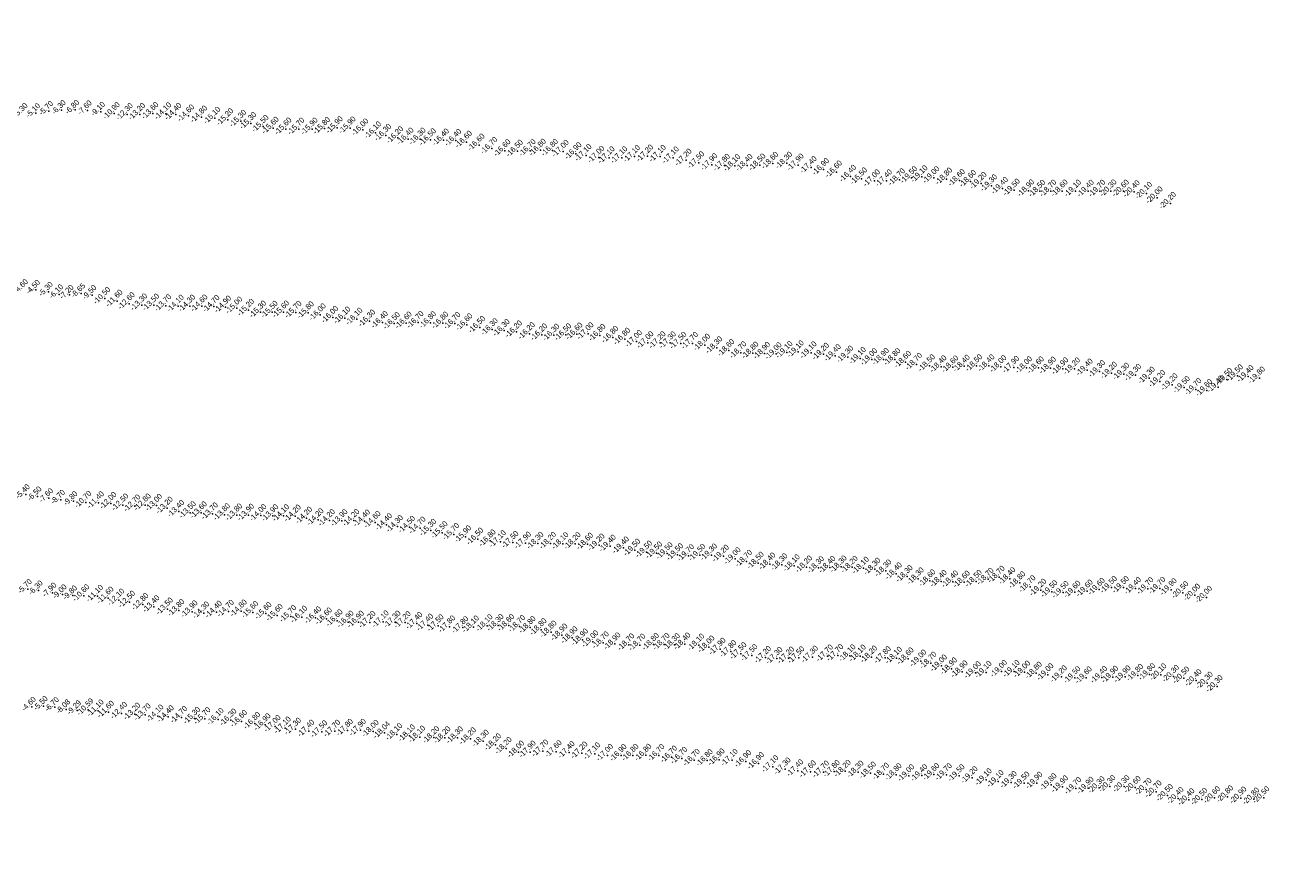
# Model space of a CAD drawing. Header units: feet. Extents: x 923032 to 950902, y 470215 to 606658.
# Tile 31 of 66: x 946257 to 949248, y 546733 to 548706. Entities that reach past the tile are written whole.
import ezdxf
from ezdxf.enums import TextEntityAlignment as Align

# ---------------------------------------------------------------- set-up
doc = ezdxf.new("R2010")
doc.units = ezdxf.units.FT
doc.header["$MEASUREMENT"] = 0
doc.header["$XCLIPFRAME"] = 0
doc.header["$PDSIZE"] = 100
doc.layers.add('ELEV8', color=7, linetype='Continuous')
doc.layers.add('POINTS8', color=7, linetype='Continuous')
doc.layers.add('MrSID', color=251, linetype='Continuous', transparency=0.2)
doc.styles.add('MM-STANDARD', font='txt', dxfattribs={"height": 1})
picture_1 = doc.add_image_def('image3.sid', size_in_pixel=(6317, 6971))

msp = doc.modelspace()

# ---------------------------------------------------------------- linework, layer by layer
at = {"layer": 'POINTS8', "color": 250, "linetype": 'Continuous', "lineweight": 0, "transparency": 33554687}
for p in [(946282.4, 548498.2, -5.1), (946313.2, 548503.4, -5.7), (946343.2, 548505.6, -6.3), (946375, 548506.1, -6.8), (946404.6, 548504.8, -7.6), (946435.9, 548501.4, -9.1), (946467.5, 548497.4, -10.9), (946498.3, 548495.1, -12.3), (946527.7, 548495.4, -13.2), (946558.8, 548497.7, -13.6), (946589.2, 548496.8, -14.1), (946613.3, 548495.4, -14.4), (946643.4, 548491.8, -14.6), (946674.1, 548489.3, -14.8), (946705.2, 548486.3, -15.1), (946735.7, 548482.8, -15.2), (946766.4, 548479.2, -15.3), (946790.4, 548473.9, -15.3), (946819.2, 548467.1, -15.5), (946843.1, 548462.7, -15.6), (946873.4, 548460.8, -15.6), (946903.9, 548460.6, -15.7), (946935.3, 548460.7, -15.9), (946964.5, 548462, -15.8), (946994.6, 548463.9, -15.9), (947025, 548463.3, -15.9), (947055.2, 548458.7, -16), (947085.2, 548451.8, -16.1), (947109.2, 548446, -16.3), (947137.5, 548440.3, -16.2), (947162.1, 548437.1, -16.4), (947190.6, 548437, -16.3), (947214.8, 548435.4, -16.5), (947245.6, 548434.9, -16.4), (947274.9, 548434, -16.4), (947299.9, 548429.7, -16.6), (947329.8, 548422.8, -16.6), (947359.9, 548415.1, -16.7), (947391.1, 548409.5, -16.6), (947420.3, 548408.4, -16.5), (947450.6, 548409.7, -16.7), (947474.7, 548410.8, -16.8), (947503.3, 548410.3, -16.8), (947528.7, 548408.2, -17), (947558.9, 548402.6, -16.9), (947582.7, 548398.2, -17.1), (947613, 548394, -17), (947637.3, 548392.7, -17.1), (947667.3, 548392.9, -17.1), (947697.3, 548395.7, -17.1), (947728.3, 548397.1, -17.2), (947758.2, 548396.2, -17.1), (947789, 548392.5, -17.1), (947819.1, 548387.2, -17.2), (947848.9, 548381, -17.5), (947879.9, 548376.5, -17.9), (947909.8, 548375, -17.8), (947934.1, 548374.2, -18.1), (947963.3, 548374.8, -18.4), (947993.8, 548375.8, -18.5), (948024, 548379.8, -18.6), (948056.9, 548380.1, -18.3), (948084.1, 548375.8, -17.9), (948114.9, 548369.7, -17.4), (948144, 548365.1, -16.9), (948174.5, 548359.3, -16.6), (948208.1, 548349.1, -16.4), (948233.8, 548342.9, -16.5), (948264.3, 548338.3, -17), (948293.1, 548338.2, -17.4), (948323.4, 548340.7, -18.7), (948352.2, 548345.9, -19.5), (948376.7, 548347.9, -19.1), (948404.9, 548345.9, -19), (948435, 548342.6, -18.8), (948465.1, 548339.1, -18.6), (948491.6, 548336.9, -18.6), (948516.3, 548332.3, -19.2), (948541.2, 548326.6, -19.3), (948567, 548320.3, -19.4), (948594.9, 548316.4, -19.5), (948628.8, 548314.5, -18.9), (948655.1, 548313.7, -18.5), (948681.4, 548314, -18.7), (948708.1, 548314.3, -18.6), (948739.6, 548314, -19.1), (948769.8, 548313.7, -19.4), (948797, 548313.8, -19.7), (948823.5, 548314.4, -20.3), (948852.7, 548314.2, -20.6), (948878.4, 548312.8, -20.4), (948907.4, 548308.8, -20.1), (948932.6, 548298, -20), (948964, 548285.1, -20.2), (946282.3, 548080.4, -4.5), (946312.4, 548075.7, -5.3), (946337.1, 548069.8, -6.1), (946361.7, 548068.8, -7.2), (946389.2, 548072.3, -8.7), (946415.6, 548068.1, -9.5), (946445, 548060.2, -10.5), (946474.1, 548053.7, -11.6), (946502.9, 548047.8, -12.6), (946532.5, 548044.8, -13.3), (946560.8, 548044.5, -13.5), (946589.2, 548043.1, -13.7), (946618.8, 548041.8, -14.1), (946645.8, 548042.2, -14.3), (946674.9, 548042.4, -14.6), (946703.2, 548041.3, -14.7), (946730.7, 548039.8, -14.9), (946757.2, 548037.5, -15), (946785.1, 548032.3, -15.2), (946813.4, 548028, -15.3), (946840.8, 548027.6, -15.5), (946867.8, 548028.3, -15.6), (946897.1, 548027.4, -15.7), (946926.2, 548026.3, -15.8), (946954.5, 548021.4, -16), (946983.8, 548015.6, -16), (947012.7, 548013.8, -16.1), (947041.2, 548011.1, -16.1), (947071.2, 548006.9, -16.3), (947101.2, 548003.3, -16.4), (947185.6, 548003.3, -16.7), (947129.5, 548000.9, -16.5), (947157.7, 548002.2, -16.6), (947214.9, 548002.9, -16.8), (947244.2, 548001.9, -16.8), (947272.6, 548001.1, -16.7), (947301.1, 547997.8, -16.6), (947331.3, 547991.9, -16.5), (947361, 547986.6, -16.3), (947389.2, 547984.4, -16.3), (947418.2, 547981.1, -16.2), (947448.7, 547976.9, -16.2), (947477.9, 547974, -16.2), (947534.7, 547974.2, -16.5), (947561.3, 547976.1, -16.6), (947587.6, 547976.6, -17), (947506.7, 547973.3, -16.3), (947615.6, 547972.9, -16.8), (947645.8, 547968.4, -16.8), (947674, 547963.9, -16.8), (947701.9, 547958.6, -17), (947729.1, 547955.5, -17), (947757.7, 547955.4, -17.2), (947781.9, 547955.1, -17.3), (947806.9, 547954.2, -17.5), (947834.3, 547953.9, -17.7), (947863.1, 547949.8, -18), (947891.7, 547943.5, -18.3), (947920.3, 547937, -18.6), (947948.5, 547931.8, -18.7), (947977.2, 547931, -18.8), (948004.6, 547930.4, -18.9), (948032, 547929.5, -19), (948057.6, 547932.3, -19.1), (948084.3, 547934, -19.1), (948114.6, 547931.6, -19.1), (948143.8, 547928.3, -19.2), (948171.9, 547925, -19.4), (948201.3, 547921.6, -19.3), (948231, 547918.3, -19.1), (948257.9, 547915.6, -19), (948285.5, 547916, -18.9), (948312.8, 547915.6, -18.8), (948337.8, 547909.3, -18.6), (948363.8, 547904.4, -18.7), (948394.3, 547900.9, -18.5), (948421.8, 547898.5, -18.4), (948449.6, 547898.2, -18.6), (948476.6, 547900.1, -18.4), (948505.9, 547901.1, -18.5), (948535.1, 547900.7, -18.4), (948563.3, 547898.9, -18), (948593.5, 547897.4, -17.9), (948623.8, 547896.4, -18), (948651.8, 547896, -18.6), (948680.4, 547895.4, -18.9), (948709.6, 547893.8, -18.9), (948737.4, 547893.6, -19.2), (948767.4, 547891, -19.4), (948796.6, 547887.3, -19.3), (948824.9, 547883.5, -19.2), (948854, 547881.1, -19.3), (948881.8, 547878.6, -19.3), (948914, 547871.8, -19.3), (948938.9, 547863.9, -19.2), (948968.1, 547856.1, -19.2), (949097.4, 547868.9, -19.5), (949122.4, 547877.2, -19.5), (949147.7, 547875.5, -19.4), (949174.3, 547872.1, -19.8), (948996.8, 547849.6, -19.5), (949024.2, 547844.8, -19.7), (949050.1, 547842.4, -19.6), (949076.6, 547850.8, -19.4), (946258.2, 547597.1, -5.4), (946285.9, 547591.9, -6.5), (946313.2, 547587.9, -7.6), (946341.3, 547584, -8.7), (946370.9, 547580.7, -9.8), (946400.3, 547578.2, -10.7), (946430.1, 547577, -11.4), (946459.6, 547575.6, -12), (946487.9, 547571.8, -12.5), (946516.3, 547569.5, -12.7), (946540.9, 547571.9, -12.8), (946567.5, 547571, -13), (946592.8, 547564.4, -13.2), (946619.9, 547556.6, -13.4), (946647.3, 547553.8, -13.5), (946673.3, 547553.4, -13.6), (946699.5, 547550.8, -13.7), (946728, 547548.8, -13.8), (946757, 547548.3, -13.8), (946785, 547547.9, -13.9), (946814.2, 547546.9, -14), (946842.1, 547546.5, -13.9), (946867.9, 547546.4, -14.1), (946895.5, 547545.7, -14.2), (946922.3, 547540.7, -14.2), (946949.2, 547537, -14.2), (946976, 547535, -14.2), (947005.8, 547534.9, -13.9), (947033.9, 547535.2, -14.2), (947059, 547533.9, -14.4), (947084.1, 547530.6, -14.6), (947111.1, 547525.4, -14.4), (947136.8, 547520.9, -14.3), (947165.5, 547519.2, -14.5), (947190.4, 547517.2, -14.7), (947215.5, 547512, -15.3), (947242.4, 547506.3, -15.5), (947269.8, 547502.1, -15.7), (947298.1, 547496.6, -15.9), (947326.8, 547491.1, -16.5), (947356, 547486.9, -16.8), (947380.2, 547485, -17.1), (947409.9, 547483.3, -17.5), (947439.6, 547481.8, -17.9), (947469, 547481.2, -18.3), (947498.7, 547481.1, -18.2), (947528, 547480.5, -18.1), (947556.9, 547480.5, -18.2), (947586.2, 547479.2, -18.6), (947613.4, 547477.1, -19.2), (947639.9, 547474.5, -19.4), (947671.1, 547470.3, -19.4), (947698, 547465, -19.5), (947725.7, 547460.6, -19.5), (947749.6, 547458.4, -19.5), (947774.5, 547456.9, -19.5), (947799.2, 547454.2, -19.5), (947824.8, 547452.1, -19.7), (947851.8, 547453, -19.5), (947879.3, 547453.7, -19.3), (947907.3, 547450.8, -19.2), (947935.1, 547444.8, -19), (947961.9, 547438.7, -18.7), (947989.7, 547434.1, -18.5), (948017.3, 547432.2, -18.4), (948045.7, 547430.4, -18.3), (948074.8, 547428, -18.1), (948104.1, 547425.3, -18.2), (948132, 547423.7, -18.3), (948159.1, 547424.2, -18.4), (948185.7, 547425.4, -18.3), (948211.8, 547424.6, -18.2), (948238.2, 547422.4, -18.1), (948265.4, 547420, -18.3), (948291.5, 547415.9, -18.3), (948316.1, 547408.9, -18.4), (948341.6, 547402.6, -18.3), (948367.9, 547397.1, -18.3), (948395.5, 547392.5, -18.6), (948422.3, 547391.1, -18.4), (948449.3, 547389.9, -18.4), (948476.8, 547389.6, -18.6), (948505, 547391.4, -18.5), (948532.8, 547396.2, -18.7), (948559.1, 547401, -18.7), (948584.4, 547397.7, -18.4), (948608, 547387.9, -18.8), (948632.1, 547378.4, -18.7), (948824.4, 547376.8, -19.5), (948852.8, 547376.6, -19.5), (946263, 547372.9, -5.7), (946288.7, 547369.5, -6.3), (946321.2, 547364.5, -7.9), (946345.3, 547360.4, -9), (946369.8, 547357.9, -9.8), (946395.6, 547357.2, -10.6), (946427.9, 547356, -11.1), (946452.8, 547351.8, -11.6), (946478.2, 547347.1, -12.1), (948657.6, 547370.3, -19.2), (948683.9, 547367, -19.5), (948710.4, 547365.2, -19.5), (948738.3, 547365.8, -19.6), (948767.4, 547368.4, -19.6), (948795.8, 547372.5, -19.6), (948881.5, 547374.2, -19.4), (948910.7, 547374, -19.7), (948938.9, 547374.9, -19.7), (948965.9, 547371.7, -19.9), (948993.3, 547364.4, -20.5), (949021.3, 547358.7, -20), (949049.2, 547353.5, -20), (946503.7, 547342.1, -12.5), (946535.2, 547336.7, -12.8), (946561.3, 547331.2, -13.4), (946593, 547325.9, -13.5), (946620.3, 547322.2, -13.8), (946651.3, 547319.2, -13.9), (946679.1, 547316.5, -14.3), (946708.9, 547318.3, -14.4), (946737.2, 547320.5, -14.7), (946767.8, 547321.2, -14.8), (946794.9, 547317.9, -15.6), (946826.2, 547315.1, -15.6), (946852.8, 547311, -15.6), (946884.7, 547308.1, -15.7), (946910.6, 547306.5, -16.1), (946943.6, 547304.9, -16.4), (946968.9, 547302.4, -16.6), (946994.3, 547298.1, -16.6), (947020.4, 547295, -16.9), (947044.7, 547294.8, -16.9), (947072, 547294.4, -17.2), (947103.3, 547295.4, -17.1), (947131.2, 547295, -17.3), (947155.3, 547293.8, -17.2), (947182.8, 547291.8, -17.4), (947208.5, 547287.8, -17.4), (947233.2, 547286.1, -17.5), (947348.8, 547286.3, -18.1), (947374.8, 547286.9, -18.3), (947399.9, 547286.8, -18.6), (947260.3, 547283.5, -17.8), (947291.5, 547281.9, -17.8), (947316.4, 547283.4, -18.1), (947425.7, 547284.5, -18.7), (947450.4, 547282, -18.8), (947476.3, 547277, -18.8), (947500, 547271.4, -18.8), (947525.8, 547264.4, -18.9), (947549.8, 547257.8, -18.9), (947574.3, 547252.8, -18.9), (947598.9, 547248.4, -19), (947623.5, 547245.8, -18.7), (947651, 547243.3, -18.9), (947683.7, 547241.1, -18.7), (947709.8, 547240.6, -18.7), (947741.9, 547242.1, -18.8), (947767.1, 547242.1, -18.7), (947791.5, 547241.5, -18.3), (947816.4, 547243, -18.4), (947849.1, 547240.7, -18.1), (947873.3, 547236, -18), (947899.5, 547230.8, -17.9), (947925, 547225.3, -17.8), (947948.9, 547220.2, -17.5), (947974.8, 547215.8, -17.5), (948007, 547211.4, -17.2), (948034, 547209, -17.3), (948061.6, 547209.9, -17.2), (948085.7, 547210.5, -17.5), (948117.8, 547212.2, -17.3), (948153.1, 547214.8, -17.7), (948177.7, 547215.8, -17.7), (948206.5, 547215.1, -18.1), (948230.9, 547214.7, -18.1), (948257.6, 547212.3, -18.2), (948290.1, 547210.8, -17.8), (948316.4, 547209.5, -18.1), (948344, 547207.9, -18.6), (948374.1, 547202.8, -19), (948397.9, 547197.8, -18.7), (948422.7, 547191.3, -19), (948446.6, 547184.3, -18.9), (948471.7, 547177.2, -18.9), (948502.9, 547175.3, -19), (948528.1, 547176, -19.1), (948564.6, 547178.4, -19), (948594.6, 547178.1, -19.1), (948619.4, 547176.8, -19), (948647, 547174.3, -18.8), (948674.6, 547170.6, -19), (948886.7, 547168.9, -19.8), (948914.9, 547170.8, -19.8), (948941.5, 547170.2, -20.1), (948971.2, 547166.6, -20.3), (948706.2, 547165.6, -19.2), (948738.1, 547163.6, -19.5), (948765.1, 547163, -19.6), (948801.7, 547164, -19.4), (948827.6, 547164.6, -19.9), (948856.9, 547165.4, -19.9), (948995.9, 547162.8, -20.5), (949024.6, 547156.6, -20.4), (949051, 547150.6, -20.3), (949074.5, 547142.6, -20.3), (946272.4, 547094.6, -4.6), (946300.5, 547096.3, -5.5), (946327, 547093.8, -6.7), (946353.5, 547088.5, -8.1), (946379.5, 547086.4, -9.3), (946405.5, 547087.6, -10.6), (946429.5, 547084.9, -11.1), (946453.8, 547081.9, -11.6), (946485, 547079.3, -12.4), (946516.2, 547077.2, -13.2), (946540.7, 547075.5, -13.7), (946570.8, 547073, -14.1), (946595.3, 547071.1, -14.4), (946626.7, 547069.5, -14.7), (946657.5, 547067.4, -15.3), (946681.8, 547066.5, -15.7), (946713, 547064.9, -16.1), (946743.4, 547063.3, -16.3), (946768.3, 547060.1, -16.6), (946799.6, 547055.3, -16.8), (946824.1, 547052.1, -16.9), (946847.8, 547048.2, -17), (946871.8, 547044.5, -17.1), (946896.1, 547041.8, -17.3), (946927.5, 547037, -17.4), (946958, 547035.6, -17.5), (946988.7, 547036.9, -17.7), (947018.7, 547039.1, -17.8), (947049.3, 547039.2, -17.9), (947079.5, 547036.7, -18), (947106.1, 547033, -18), (947135.1, 547028.9, -18.1), (947165.5, 547025.9, -18.1), (947189.5, 547023.1, -18.1), (947222.8, 547021.8, -18.2), (947249.2, 547021.4, -18.2), (947278.7, 547021.3, -18.3), (947309.4, 547019, -18.2), (947339.9, 547013.4, -18.3), (947368.8, 547004.8, -18.2), (947393.9, 546996.2, -18.2), (947423.2, 546987.7, -18), (947450.7, 546987.7, -17.9), (947480.7, 546990, -17.7), (947512.1, 546988.6, -17.6), (947542.8, 546986.4, -17.4), (947573.1, 546985.4, -17.2), (947603.1, 546983.3, -17.1), (947633.4, 546979.8, -17), (947665.4, 546979.4, -16.9), (947693.6, 546980, -16.8), (947724.1, 546980.1, -16.8), (947754.9, 546979.4, -16.7), (947784.8, 546975.8, -16.7), (947808.8, 546972.9, -16.7), (947838.5, 546968.2, -16.7), (947869.2, 546967.5, -16.8), (947897.3, 546969.1, -16.9), (947928.2, 546968.2, -17.1), (947960, 546965.3, -16.9), (947990.3, 546960.6, -16.9), (948024.2, 546953, -17.1), (948053.3, 546947.7, -17.3), (948083.2, 546943.4, -17.4), (948113.1, 546940.9, -17.6), (948144, 546940.4, -17.7), (948169.4, 546941.7, -17.8), (948195.4, 546942.2, -18.2), (948225.6, 546940.4, -18.3), (948254.8, 546938.1, -18.5), (948285.9, 546935.3, -18.7), (948315.6, 546934.2, -18.8), (948345.5, 546931.6, -19), (948376.5, 546932, -19.4), (948404.8, 546934.4, -19.6), (948434.3, 546934.2, -19.7), (948464.4, 546931.6, -19.5), (948495.2, 546927.1, -19.2), (948528.6, 546922.2, -19.1), (948556.8, 546917.9, -19.1), (948587.7, 546915.9, -19.3), (948617.9, 546914.4, -19.5), (948648.3, 546914.1, -19.9), (948681.8, 546910.3, -19.8), (948708.8, 546905.4, -19.9), (948740.2, 546901.6, -19.7), (948769.6, 546902.1, -19.9), (948795.5, 546903.4, -20.3), (948821, 546906.1, -20.3), (948854.3, 546906, -20.3), (948880.8, 546904.2, -20.6), (948906.6, 546899.2, -20.7), (948930.1, 546893.4, -20.7), (948956.9, 546885, -20.5), (948982.1, 546878.1, -20.4), (949007.8, 546874.9, -20.4), (949038.4, 546875.9, -20.5), (949068.4, 546879.8, -20.6), (949099.2, 546881.8, -20.8), (949130.7, 546879, -20.9), (949160.8, 546876.7, -20.8), (949184.7, 546879.7, -20.5)]:
    msp.add_point(p, dxfattribs=at)

# ---------------------------------------------------------------- texts
at = {"layer": 'ELEV8', "color": 18, "true_color": 0x000000, "transparency": 33554687, "style": 'MM-STANDARD'}
for s, p in [('-5.30', (946252.9, 548498.6, -5.3)), ('-5.10', (946282.4, 548498.2, -5.1)), ('-5.70', (946313.2, 548503.4, -5.7)), ('-6.30', (946343.2, 548505.6, -6.3)), ('-6.80', (946375, 548506.1, -6.8)), ('-7.60', (946404.6, 548504.8, -7.6)), ('-9.10', (946435.9, 548501.4, -9.1)), ('-10.90', (946467.5, 548497.4, -10.9)), ('-12.30', (946498.3, 548495.1, -12.3)), ('-13.20', (946527.7, 548495.4, -13.2)), ('-13.60', (946558.8, 548497.7, -13.6)), ('-14.10', (946589.2, 548496.8, -14.1)), ('-14.40', (946613.3, 548495.4, -14.4)), ('-14.60', (946643.4, 548491.8, -14.6)), ('-14.80', (946674.1, 548489.3, -14.8)), ('-15.10', (946705.2, 548486.3, -15.1)), ('-15.20', (946735.7, 548482.8, -15.2)), ('-15.30', (946766.4, 548479.2, -15.3)), ('-15.30', (946790.4, 548473.9, -15.3)), ('-15.50', (946819.2, 548467.1, -15.5)), ('-15.60', (946843.1, 548462.7, -15.6)), ('-15.60', (946873.4, 548460.8, -15.6)), ('-15.70', (946903.9, 548460.6, -15.7)), ('-15.90', (946935.3, 548460.7, -15.9)), ('-15.80', (946964.5, 548462, -15.8)), ('-15.90', (946994.6, 548463.9, -15.9)), ('-15.90', (947025, 548463.3, -15.9)), ('-16.00', (947055.2, 548458.7, -16)), ('-16.10', (947085.2, 548451.8, -16.1)), ('-16.30', (947109.2, 548446, -16.3)), ('-16.20', (947137.5, 548440.3, -16.2)), ('-16.40', (947162.1, 548437.1, -16.4)), ('-16.30', (947190.6, 548437, -16.3)), ('-16.50', (947214.8, 548435.4, -16.5)), ('-16.40', (947245.6, 548434.9, -16.4)), ('-16.40', (947274.9, 548434, -16.4)), ('-16.60', (947299.9, 548429.7, -16.6)), ('-16.60', (947329.8, 548422.8, -16.6)), ('-16.70', (947359.9, 548415.1, -16.7)), ('-16.60', (947391.1, 548409.5, -16.6)), ('-16.50', (947420.3, 548408.4, -16.5)), ('-16.70', (947450.6, 548409.7, -16.7)), ('-16.80', (947474.7, 548410.8, -16.8)), ('-16.80', (947503.3, 548410.3, -16.8)), ('-17.00', (947528.7, 548408.2, -17)), ('-16.90', (947558.9, 548402.6, -16.9)), ('-17.10', (947582.7, 548398.2, -17.1)), ('-17.00', (947613, 548394, -17)), ('-17.10', (947697.3, 548395.7, -17.1)), ('-17.20', (947728.3, 548397.1, -17.2)), ('-17.10', (947758.2, 548396.2, -17.1)), ('-17.10', (947637.3, 548392.7, -17.1)), ('-17.10', (947667.3, 548392.9, -17.1)), ('-17.10', (947789, 548392.5, -17.1)), ('-17.20', (947819.1, 548387.2, -17.2)), ('-17.50', (947848.9, 548381, -17.5)), ('-17.90', (947879.9, 548376.5, -17.9)), ('-17.80', (947909.8, 548375, -17.8)), ('-18.10', (947934.1, 548374.2, -18.1)), ('-18.40', (947963.3, 548374.8, -18.4)), ('-18.50', (947993.8, 548375.8, -18.5)), ('-18.60', (948024, 548379.8, -18.6)), ('-18.30', (948056.9, 548380.1, -18.3)), ('-17.90', (948084.1, 548375.8, -17.9)), ('-17.40', (948114.9, 548369.7, -17.4)), ('-16.90', (948144, 548365.1, -16.9)), ('-16.60', (948174.5, 548359.3, -16.6)), ('-16.40', (948208.1, 548349.1, -16.4)), ('-16.50', (948233.8, 548342.9, -16.5)), ('-17.00', (948264.3, 548338.3, -17)), ('-17.40', (948293.1, 548338.2, -17.4)), ('-18.70', (948323.4, 548340.7, -18.7)), ('-19.50', (948352.2, 548345.9, -19.5)), ('-19.10', (948376.7, 548347.9, -19.1)), ('-19.00', (948404.9, 548345.9, -19)), ('-18.80', (948435, 548342.6, -18.8)), ('-18.60', (948465.1, 548339.1, -18.6)), ('-18.60', (948491.6, 548336.9, -18.6)), ('-19.20', (948516.3, 548332.3, -19.2)), ('-19.30', (948541.2, 548326.6, -19.3)), ('-19.40', (948567, 548320.3, -19.4)), ('-19.50', (948594.9, 548316.4, -19.5)), ('-18.90', (948628.8, 548314.5, -18.9)), ('-18.50', (948655.1, 548313.7, -18.5)), ('-18.70', (948681.4, 548314, -18.7)), ('-18.60', (948708.1, 548314.3, -18.6)), ('-19.10', (948739.6, 548314, -19.1)), ('-19.40', (948769.8, 548313.7, -19.4)), ('-19.70', (948797, 548313.8, -19.7)), ('-20.30', (948823.5, 548314.4, -20.3)), ('-20.60', (948852.7, 548314.2, -20.6)), ('-20.40', (948878.4, 548312.8, -20.4)), ('-20.10', (948907.4, 548308.8, -20.1)), ('-20.00', (948932.6, 548298, -20)), ('-20.20', (948964, 548285.1, -20.2)), ('-4.60', (946253.8, 548082.1, -4.6)), ('-4.50', (946282.3, 548080.4, -4.5)), ('-5.30', (946312.4, 548075.7, -5.3)), ('-6.10', (946337.1, 548069.8, -6.1)), ('-7.20', (946361.7, 548068.8, -7.2)), ('-8.65', (946389.2, 548072.3, -8.7)), ('-9.50', (946415.6, 548068.1, -9.5)), ('-10.50', (946445, 548060.2, -10.5)), ('-11.60', (946474.1, 548053.7, -11.6)), ('-12.60', (946502.9, 548047.8, -12.6)), ('-13.30', (946532.5, 548044.8, -13.3)), ('-13.50', (946560.8, 548044.5, -13.5)), ('-13.70', (946589.2, 548043.1, -13.7)), ('-14.10', (946618.8, 548041.8, -14.1)), ('-14.30', (946645.8, 548042.2, -14.3)), ('-14.60', (946674.9, 548042.4, -14.6)), ('-14.70', (946703.2, 548041.3, -14.7)), ('-14.90', (946730.7, 548039.8, -14.9)), ('-15.00', (946757.2, 548037.5, -15)), ('-15.20', (946785.1, 548032.3, -15.2)), ('-15.30', (946813.4, 548028, -15.3)), ('-15.50', (946840.8, 548027.6, -15.5)), ('-15.60', (946867.8, 548028.3, -15.6)), ('-15.70', (946897.1, 548027.4, -15.7)), ('-15.80', (946926.2, 548026.3, -15.8)), ('-16.00', (946954.5, 548021.4, -16)), ('-16.00', (946983.8, 548015.6, -16)), ('-16.10', (947012.7, 548013.8, -16.1)), ('-16.10', (947041.2, 548011.1, -16.1)), ('-16.30', (947071.2, 548006.9, -16.3)), ('-16.40', (947101.2, 548003.3, -16.4)), ('-16.50', (947129.5, 548000.9, -16.5)), ('-16.60', (947157.7, 548002.2, -16.6)), ('-16.70', (947185.6, 548003.3, -16.7)), ('-16.80', (947214.9, 548002.9, -16.8)), ('-16.80', (947244.2, 548001.9, -16.8)), ('-16.70', (947272.6, 548001.1, -16.7)), ('-16.60', (947301.1, 547997.8, -16.6)), ('-16.50', (947331.3, 547991.9, -16.5)), ('-16.30', (947361, 547986.6, -16.3)), ('-16.30', (947389.2, 547984.4, -16.3)), ('-16.20', (947418.2, 547981.1, -16.2)), ('-16.20', (947448.7, 547976.9, -16.2)), ('-16.60', (947561.3, 547976.1, -16.6)), ('-17.00', (947587.6, 547976.6, -17)), ('-16.20', (947477.9, 547974, -16.2)), ('-16.30', (947506.7, 547973.3, -16.3)), ('-16.50', (947534.7, 547974.2, -16.5)), ('-16.80', (947615.6, 547972.9, -16.8)), ('-16.80', (947645.8, 547968.4, -16.8)), ('-16.80', (947674, 547963.9, -16.8)), ('-17.00', (947701.9, 547958.6, -17)), ('-17.00', (947729.1, 547955.5, -17)), ('-17.20', (947757.7, 547955.4, -17.2)), ('-17.30', (947781.9, 547955.1, -17.3)), ('-17.50', (947806.9, 547954.2, -17.5)), ('-17.70', (947834.3, 547953.9, -17.7)), ('-18.00', (947863.1, 547949.8, -18)), ('-18.30', (947891.7, 547943.5, -18.3)), ('-18.60', (947920.3, 547937, -18.6)), ('-18.70', (947948.5, 547931.8, -18.7)), ('-18.80', (947977.2, 547931, -18.8)), ('-18.90', (948004.6, 547930.4, -18.9)), ('-19.00', (948032, 547929.5, -19)), ('-19.10', (948057.6, 547932.3, -19.1)), ('-19.10', (948084.3, 547934, -19.1)), ('-19.10', (948114.6, 547931.6, -19.1)), ('-19.20', (948143.8, 547928.3, -19.2)), ('-19.40', (948171.9, 547925, -19.4)), ('-19.30', (948201.3, 547921.6, -19.3)), ('-19.10', (948231, 547918.3, -19.1)), ('-19.00', (948257.9, 547915.6, -19)), ('-18.90', (948285.5, 547916, -18.9)), ('-18.80', (948312.8, 547915.6, -18.8)), ('-18.60', (948337.8, 547909.3, -18.6)), ('-18.70', (948363.8, 547904.4, -18.7)), ('-18.50', (948394.3, 547900.9, -18.5)), ('-18.40', (948421.8, 547898.5, -18.4)), ('-18.60', (948449.6, 547898.2, -18.6)), ('-18.40', (948476.6, 547900.1, -18.4)), ('-18.50', (948505.9, 547901.1, -18.5)), ('-18.40', (948535.1, 547900.7, -18.4)), ('-18.00', (948563.3, 547898.9, -18)), ('-17.90', (948593.5, 547897.4, -17.9)), ('-18.00', (948623.8, 547896.4, -18)), ('-18.60', (948651.8, 547896, -18.6)), ('-18.90', (948680.4, 547895.4, -18.9)), ('-18.90', (948709.6, 547893.8, -18.9)), ('-19.20', (948737.4, 547893.6, -19.2)), ('-19.40', (948767.4, 547891, -19.4)), ('-19.30', (948796.6, 547887.3, -19.3)), ('-19.20', (948824.9, 547883.5, -19.2)), ('-19.30', (948854, 547881.1, -19.3)), ('-19.30', (948881.8, 547878.6, -19.3)), ('-19.30', (948914, 547871.8, -19.3)), ('-19.20', (948938.9, 547863.9, -19.2)), ('-19.20', (948968.1, 547856.1, -19.2)), ('-19.50', (949097.4, 547868.9, -19.5)), ('-19.50', (949122.4, 547877.2, -19.5)), ('-19.40', (949147.7, 547875.5, -19.4)), ('-19.80', (949174.3, 547872.1, -19.8)), ('-19.50', (948996.8, 547849.6, -19.5)), ('-19.70', (949024.2, 547844.8, -19.7)), ('-19.60', (949050.1, 547842.4, -19.6)), ('-19.40', (949076.6, 547850.8, -19.4)), ('-5.40', (946258.2, 547597.1, -5.4)), ('-6.50', (946285.9, 547591.9, -6.5)), ('-7.60', (946313.2, 547587.9, -7.6)), ('-8.70', (946341.3, 547584, -8.7)), ('-9.80', (946370.9, 547580.7, -9.8)), ('-10.70', (946400.3, 547578.2, -10.7)), ('-11.40', (946430.1, 547577, -11.4)), ('-12.00', (946459.6, 547575.6, -12)), ('-12.50', (946487.9, 547571.8, -12.5)), ('-12.70', (946516.3, 547569.5, -12.7)), ('-12.80', (946540.9, 547571.9, -12.8)), ('-13.00', (946567.5, 547571, -13)), ('-13.20', (946592.8, 547564.4, -13.2)), ('-13.40', (946619.9, 547556.6, -13.4)), ('-13.50', (946647.3, 547553.8, -13.5)), ('-13.60', (946673.3, 547553.4, -13.6)), ('-13.70', (946699.5, 547550.8, -13.7)), ('-13.80', (946728, 547548.8, -13.8)), ('-13.80', (946757, 547548.3, -13.8)), ('-13.90', (946785, 547547.9, -13.9)), ('-14.00', (946814.2, 547546.9, -14)), ('-13.90', (946842.1, 547546.5, -13.9)), ('-14.10', (946867.9, 547546.4, -14.1)), ('-14.20', (946895.5, 547545.7, -14.2)), ('-14.20', (946922.3, 547540.7, -14.2)), ('-14.20', (946949.2, 547537, -14.2)), ('-14.20', (946976, 547535, -14.2)), ('-13.90', (947005.8, 547534.9, -13.9)), ('-14.20', (947033.9, 547535.2, -14.2)), ('-14.40', (947059, 547533.9, -14.4)), ('-14.60', (947084.1, 547530.6, -14.6)), ('-14.40', (947111.1, 547525.4, -14.4)), ('-14.30', (947136.8, 547520.9, -14.3)), ('-14.50', (947165.5, 547519.2, -14.5)), ('-14.70', (947190.4, 547517.2, -14.7)), ('-15.30', (947215.5, 547512, -15.3)), ('-15.50', (947242.4, 547506.3, -15.5)), ('-15.70', (947269.8, 547502.1, -15.7)), ('-15.90', (947298.1, 547496.6, -15.9)), ('-16.50', (947326.8, 547491.1, -16.5)), ('-16.80', (947356, 547486.9, -16.8)), ('-17.10', (947380.2, 547485, -17.1)), ('-17.50', (947409.9, 547483.3, -17.5)), ('-17.90', (947439.6, 547481.8, -17.9)), ('-18.30', (947469, 547481.2, -18.3)), ('-18.20', (947498.7, 547481.1, -18.2)), ('-18.10', (947528, 547480.5, -18.1)), ('-18.20', (947556.9, 547480.5, -18.2)), ('-18.60', (947586.2, 547479.2, -18.6)), ('-19.20', (947613.4, 547477.1, -19.2)), ('-19.40', (947639.9, 547474.5, -19.4)), ('-19.40', (947671.1, 547470.3, -19.4)), ('-19.50', (947698, 547465, -19.5)), ('-19.50', (947725.7, 547460.6, -19.5)), ('-19.50', (947749.6, 547458.4, -19.5)), ('-19.50', (947774.5, 547456.9, -19.5)), ('-19.50', (947799.2, 547454.2, -19.5)), ('-19.70', (947824.8, 547452.1, -19.7)), ('-19.50', (947851.8, 547453, -19.5)), ('-19.30', (947879.3, 547453.7, -19.3)), ('-19.20', (947907.3, 547450.8, -19.2)), ('-19.00', (947935.1, 547444.8, -19)), ('-18.70', (947961.9, 547438.7, -18.7)), ('-18.50', (947989.7, 547434.1, -18.5)), ('-18.40', (948017.3, 547432.2, -18.4)), ('-18.30', (948045.7, 547430.4, -18.3)), ('-18.10', (948074.8, 547428, -18.1)), ('-18.20', (948104.1, 547425.3, -18.2)), ('-18.30', (948132, 547423.7, -18.3)), ('-18.40', (948159.1, 547424.2, -18.4)), ('-18.30', (948185.7, 547425.4, -18.3)), ('-18.20', (948211.8, 547424.6, -18.2)), ('-18.10', (948238.2, 547422.4, -18.1)), ('-18.30', (948265.4, 547420, -18.3)), ('-18.30', (948291.5, 547415.9, -18.3)), ('-18.40', (948316.1, 547408.9, -18.4)), ('-18.30', (948341.6, 547402.6, -18.3)), ('-18.30', (948367.9, 547397.1, -18.3)), ('-18.60', (948395.5, 547392.5, -18.6)), ('-18.40', (948422.3, 547391.1, -18.4)), ('-18.40', (948449.3, 547389.9, -18.4)), ('-18.60', (948476.8, 547389.6, -18.6)), ('-18.50', (948505, 547391.4, -18.5)), ('-18.70', (948532.8, 547396.2, -18.7)), ('-18.70', (948559.1, 547401, -18.7)), ('-18.40', (948584.4, 547397.7, -18.4)), ('-18.80', (948608, 547387.9, -18.8)), ('-18.70', (948632.1, 547378.4, -18.7)), ('-19.50', (948824.4, 547376.8, -19.5)), ('-5.70', (946263, 547372.9, -5.7)), ('-6.30', (946288.7, 547369.5, -6.3)), ('-7.90', (946321.2, 547364.5, -7.9)), ('-9.00', (946345.3, 547360.4, -9)), ('-9.80', (946369.8, 547357.9, -9.8)), ('-10.60', (946395.6, 547357.2, -10.6)), ('-11.10', (946427.9, 547356, -11.1)), ('-11.60', (946452.8, 547351.8, -11.6)), ('-12.10', (946478.2, 547347.1, -12.1)), ('-19.20', (948657.6, 547370.3, -19.2)), ('-19.50', (948683.9, 547367, -19.5)), ('-19.50', (948710.4, 547365.2, -19.5)), ('-19.60', (948738.3, 547365.8, -19.6)), ('-19.60', (948767.4, 547368.4, -19.6)), ('-19.60', (948795.8, 547372.5, -19.6)), ('-19.50', (948852.8, 547376.6, -19.5)), ('-19.40', (948881.5, 547374.2, -19.4)), ('-19.70', (948910.7, 547374, -19.7)), ('-19.70', (948938.9, 547374.9, -19.7)), ('-19.90', (948965.9, 547371.7, -19.9)), ('-20.50', (948993.3, 547364.4, -20.5)), ('-20.00', (949021.3, 547358.7, -20)), ('-20.00', (949049.2, 547353.5, -20)), ('-12.50', (946503.7, 547342.1, -12.5)), ('-12.80', (946535.2, 547336.7, -12.8)), ('-13.40', (946561.3, 547331.2, -13.4)), ('-13.50', (946593, 547325.9, -13.5)), ('-13.80', (946620.3, 547322.2, -13.8)), ('-13.90', (946651.3, 547319.2, -13.9)), ('-14.40', (946708.9, 547318.3, -14.4)), ('-14.70', (946737.2, 547320.5, -14.7)), ('-14.80', (946767.8, 547321.2, -14.8)), ('-15.60', (946794.9, 547317.9, -15.6)), ('-14.30', (946679.1, 547316.5, -14.3)), ('-15.60', (946826.2, 547315.1, -15.6)), ('-15.60', (946852.8, 547311, -15.6)), ('-15.70', (946884.7, 547308.1, -15.7)), ('-16.10', (946910.6, 547306.5, -16.1)), ('-16.40', (946943.6, 547304.9, -16.4)), ('-16.60', (946968.9, 547302.4, -16.6)), ('-16.60', (946994.3, 547298.1, -16.6)), ('-16.90', (947020.4, 547295, -16.9)), ('-16.90', (947044.7, 547294.8, -16.9)), ('-17.20', (947072, 547294.4, -17.2)), ('-17.10', (947103.3, 547295.4, -17.1)), ('-17.30', (947131.2, 547295, -17.3)), ('-17.20', (947155.3, 547293.8, -17.2)), ('-17.40', (947182.8, 547291.8, -17.4)), ('-17.40', (947208.5, 547287.8, -17.4)), ('-17.50', (947233.2, 547286.1, -17.5)), ('-17.80', (947260.3, 547283.5, -17.8)), ('-17.80', (947291.5, 547281.9, -17.8)), ('-18.10', (947316.4, 547283.4, -18.1)), ('-18.10', (947348.8, 547286.3, -18.1)), ('-18.30', (947374.8, 547286.9, -18.3)), ('-18.60', (947399.9, 547286.8, -18.6)), ('-18.70', (947425.7, 547284.5, -18.7)), ('-18.80', (947450.4, 547282, -18.8)), ('-18.80', (947476.3, 547277, -18.8)), ('-18.80', (947500, 547271.4, -18.8)), ('-18.90', (947525.8, 547264.4, -18.9)), ('-18.90', (947549.8, 547257.8, -18.9)), ('-18.90', (947574.3, 547252.8, -18.9)), ('-19.00', (947598.9, 547248.4, -19)), ('-18.70', (947623.5, 547245.8, -18.7)), ('-18.90', (947651, 547243.3, -18.9)), ('-18.70', (947683.7, 547241.1, -18.7)), ('-18.70', (947709.8, 547240.6, -18.7)), ('-18.80', (947741.9, 547242.1, -18.8)), ('-18.70', (947767.1, 547242.1, -18.7)), ('-18.30', (947791.5, 547241.5, -18.3)), ('-18.40', (947816.4, 547243, -18.4)), ('-18.10', (947849.1, 547240.7, -18.1)), ('-18.00', (947873.3, 547236, -18)), ('-17.90', (947899.5, 547230.8, -17.9)), ('-17.80', (947925, 547225.3, -17.8)), ('-17.50', (947948.9, 547220.2, -17.5)), ('-17.50', (947974.8, 547215.8, -17.5)), ('-17.20', (948007, 547211.4, -17.2)), ('-17.30', (948034, 547209, -17.3)), ('-17.20', (948061.6, 547209.9, -17.2)), ('-17.50', (948085.7, 547210.5, -17.5)), ('-17.30', (948117.8, 547212.2, -17.3)), ('-17.70', (948153.1, 547214.8, -17.7)), ('-17.70', (948177.7, 547215.8, -17.7)), ('-18.10', (948206.5, 547215.1, -18.1)), ('-18.10', (948230.9, 547214.7, -18.1)), ('-18.20', (948257.6, 547212.3, -18.2)), ('-17.80', (948290.1, 547210.8, -17.8)), ('-18.10', (948316.4, 547209.5, -18.1)), ('-18.60', (948344, 547207.9, -18.6)), ('-19.00', (948374.1, 547202.8, -19)), ('-18.70', (948397.9, 547197.8, -18.7)), ('-19.00', (948422.7, 547191.3, -19)), ('-18.90', (948446.6, 547184.3, -18.9)), ('-18.90', (948471.7, 547177.2, -18.9)), ('-19.00', (948502.9, 547175.3, -19)), ('-19.10', (948528.1, 547176, -19.1)), ('-19.00', (948564.6, 547178.4, -19)), ('-19.10', (948594.6, 547178.1, -19.1)), ('-19.00', (948619.4, 547176.8, -19)), ('-18.80', (948647, 547174.3, -18.8)), ('-19.00', (948674.6, 547170.6, -19)), ('-19.80', (948886.7, 547168.9, -19.8)), ('-19.80', (948914.9, 547170.8, -19.8)), ('-20.10', (948941.5, 547170.2, -20.1)), ('-19.20', (948706.2, 547165.6, -19.2)), ('-19.50', (948738.1, 547163.6, -19.5)), ('-19.60', (948765.1, 547163, -19.6)), ('-19.40', (948801.7, 547164, -19.4)), ('-19.90', (948827.6, 547164.6, -19.9)), ('-19.90', (948856.9, 547165.4, -19.9)), ('-20.30', (948971.2, 547166.6, -20.3)), ('-20.50', (948995.9, 547162.8, -20.5)), ('-20.40', (949024.6, 547156.6, -20.4)), ('-20.30', (949051, 547150.6, -20.3)), ('-20.30', (949074.5, 547142.6, -20.3)), ('-4.60', (946272.4, 547094.6, -4.6)), ('-5.50', (946300.5, 547096.3, -5.5)), ('-6.70', (946327, 547093.8, -6.7)), ('-8.08', (946353.5, 547088.5, -8.1)), ('-9.29', (946379.5, 547086.4, -9.3)), ('-10.59', (946405.5, 547087.6, -10.6)), ('-11.10', (946429.5, 547084.9, -11.1)), ('-11.60', (946453.8, 547081.9, -11.6)), ('-12.40', (946485, 547079.3, -12.4)), ('-13.20', (946516.2, 547077.2, -13.2)), ('-13.70', (946540.7, 547075.5, -13.7)), ('-14.10', (946570.8, 547073, -14.1)), ('-14.40', (946595.3, 547071.1, -14.4)), ('-14.70', (946626.7, 547069.5, -14.7)), ('-15.30', (946657.5, 547067.4, -15.3)), ('-15.70', (946681.8, 547066.5, -15.7)), ('-16.10', (946713, 547064.9, -16.1)), ('-16.30', (946743.4, 547063.3, -16.3)), ('-16.60', (946768.3, 547060.1, -16.6)), ('-16.80', (946799.6, 547055.3, -16.8)), ('-16.90', (946824.1, 547052.1, -16.9)), ('-17.00', (946847.8, 547048.2, -17)), ('-17.10', (946871.8, 547044.5, -17.1)), ('-17.30', (946896.1, 547041.8, -17.3)), ('-17.40', (946927.5, 547037, -17.4)), ('-17.50', (946958, 547035.6, -17.5)), ('-17.70', (946988.7, 547036.9, -17.7)), ('-17.80', (947018.7, 547039.1, -17.8)), ('-17.90', (947049.3, 547039.2, -17.9)), ('-18.00', (947079.5, 547036.7, -18)), ('-18.04', (947106.1, 547033, -18)), ('-18.10', (947135.1, 547028.9, -18.1)), ('-18.10', (947165.5, 547025.9, -18.1)), ('-18.10', (947189.5, 547023.1, -18.1)), ('-18.20', (947222.8, 547021.8, -18.2)), ('-18.20', (947249.2, 547021.4, -18.2)), ('-18.30', (947278.7, 547021.3, -18.3)), ('-18.20', (947309.4, 547019, -18.2)), ('-18.30', (947339.9, 547013.4, -18.3)), ('-18.20', (947368.8, 547004.8, -18.2)), ('-18.20', (947393.9, 546996.2, -18.2)), ('-17.70', (947480.7, 546990, -17.7)), ('-17.60', (947512.1, 546988.6, -17.6)), ('-18.00', (947423.2, 546987.7, -18)), ('-17.90', (947450.7, 546987.7, -17.9)), ('-17.40', (947542.8, 546986.4, -17.4)), ('-17.20', (947573.1, 546985.4, -17.2)), ('-17.10', (947603.1, 546983.3, -17.1)), ('-17.00', (947633.4, 546979.8, -17)), ('-16.90', (947665.4, 546979.4, -16.9)), ('-16.80', (947693.6, 546980, -16.8)), ('-16.80', (947724.1, 546980.1, -16.8)), ('-16.70', (947754.9, 546979.4, -16.7)), ('-16.70', (947784.8, 546975.8, -16.7)), ('-16.70', (947808.8, 546972.9, -16.7)), ('-16.70', (947838.5, 546968.2, -16.7)), ('-16.80', (947869.2, 546967.5, -16.8)), ('-16.90', (947897.3, 546969.1, -16.9)), ('-17.10', (947928.2, 546968.2, -17.1)), ('-16.90', (947960, 546965.3, -16.9)), ('-16.90', (947990.3, 546960.6, -16.9)), ('-17.10', (948024.2, 546953, -17.1)), ('-17.30', (948053.3, 546947.7, -17.3)), ('-17.40', (948083.2, 546943.4, -17.4)), ('-17.60', (948113.1, 546940.9, -17.6)), ('-17.70', (948144, 546940.4, -17.7)), ('-17.80', (948169.4, 546941.7, -17.8)), ('-18.20', (948195.4, 546942.2, -18.2)), ('-18.30', (948225.6, 546940.4, -18.3)), ('-18.50', (948254.8, 546938.1, -18.5)), ('-18.70', (948285.9, 546935.3, -18.7)), ('-18.80', (948315.6, 546934.2, -18.8)), ('-19.00', (948345.5, 546931.6, -19)), ('-19.40', (948376.5, 546932, -19.4)), ('-19.60', (948404.8, 546934.4, -19.6)), ('-19.70', (948434.3, 546934.2, -19.7)), ('-19.50', (948464.4, 546931.6, -19.5)), ('-19.20', (948495.2, 546927.1, -19.2)), ('-19.10', (948528.6, 546922.2, -19.1)), ('-19.10', (948556.8, 546917.9, -19.1)), ('-19.30', (948587.7, 546915.9, -19.3)), ('-19.50', (948617.9, 546914.4, -19.5)), ('-19.90', (948648.3, 546914.1, -19.9)), ('-19.80', (948681.8, 546910.3, -19.8)), ('-19.90', (948708.8, 546905.4, -19.9)), ('-19.70', (948740.2, 546901.6, -19.7)), ('-19.90', (948769.6, 546902.1, -19.9)), ('-20.30', (948795.5, 546903.4, -20.3)), ('-20.30', (948821, 546906.1, -20.3)), ('-20.30', (948854.3, 546906, -20.3)), ('-20.60', (948880.8, 546904.2, -20.6)), ('-20.70', (948906.6, 546899.2, -20.7)), ('-20.70', (948930.1, 546893.4, -20.7)), ('-20.50', (948956.9, 546885, -20.5)), ('-20.40', (948982.1, 546878.1, -20.4)), ('-20.40', (949007.8, 546874.9, -20.4)), ('-20.50', (949038.4, 546875.9, -20.5)), ('-20.60', (949068.4, 546879.8, -20.6)), ('-20.80', (949099.2, 546881.8, -20.8)), ('-20.90', (949130.7, 546879, -20.9)), ('-20.80', (949160.8, 546876.7, -20.8)), ('-20.50', (949184.7, 546879.7, -20.5))]:
    msp.add_text(s, height=13, rotation=45, dxfattribs=at).set_placement(p, align=Align.BOTTOM_CENTER)

# ---------------------------------------------------------------- pictures from other files: only their frames are drawn
at = {"layer": 'MrSID'}
image = msp.add_image(picture_1, insert=(943865.4, 538494.6), size_in_units=(20725.1, 22870.7), dxfattribs=at)
image.set_boundary_path([(-0.5, -0.5), (1869.32, 6970.5)])

doc.saveas('drawing.dxf')
